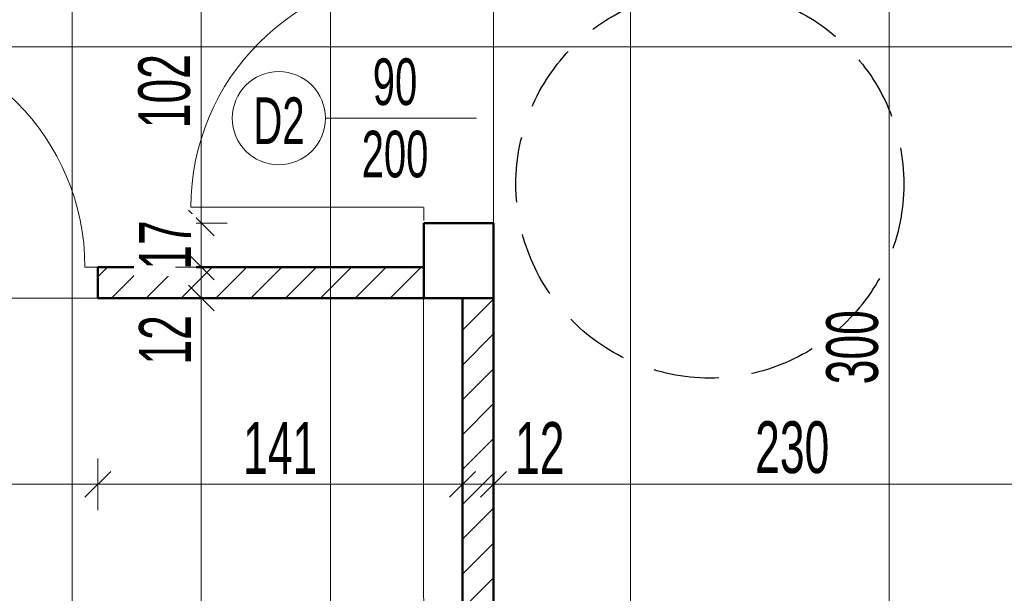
# Model space of a CAD drawing. Header units: millimetres. Extents: x 72202 to 304796, y 21658 to 519946.
# Tile 75 of 139: x 195635 to 196016, y 221339 to 221560. Entities that reach past the tile are written whole.
import ezdxf

# ---------------------------------------------------------------- set-up
doc = ezdxf.new("R2010")
doc.units = ezdxf.units.MM
doc.linetypes.add('DASHED', pattern=[19.05, 12.7, -6.35])
doc.layers.get('0').update_dxf_attribs({"color": 253})
doc.layers.get('Defpoints').update_dxf_attribs({"color": 253})
for name, color, linetype, lineweight in [('DRZWI I OKNA OPISY', 253, 'Continuous', 9), ('kreskowanie', 253, 'Continuous', 5), ('linia - gruba - projektowana', 253, 'Continuous', 50), ('linia - rzut - gruba - istn.', 253, 'Continuous', 50), ('LINIA CIENKA', 7, 'Continuous', 13), ('LINIA WYMIAROWANIE', 253, 'Continuous', 9), ('linie - kreskowanie', 253, 'Continuous', 5)]:
    doc.layers.add(name, color=color, linetype=linetype, lineweight=lineweight)
doc.layers.add('LINIA-NIE DRUKOWAĆ', color=253, linetype='Continuous', lineweight=20, plot=False)
doc.styles.get("Standard").update_dxf_attribs({"font": 'ARIALN.TTF', "width": 0.75})
doc.dimstyles.new('sebek100', dxfattribs={"dimtxt": 17, "dimasz": 10, "dimexe": 10, "dimexo": 20, "dimgap": 4, "dimtad": 1, "dimrnd": 0.5, "dimtxsty": 'Standard', "dimblk": 'OBLIQUE', "dimcen": 8, "dimclre": 1, "dimazin": 0, "dimtm": 1e-09, "dimtfac": 1, "dimtix": 1, "dimtmove": 1, "dimatfit": 3, "dimldrblk": 'zas', "dimfxl": 10, "dimfxlon": 1, "dimtolj": 2, "dimlwd": -1, "dimlwe": -1, "dimarcsym": 0})

# ---------------------------------------------------------------- blocks, each defined once
blk = doc.blocks.new('_Oblique')
at = {"color": 0, "linetype": 'ByBlock', "lineweight": -2}
blk.add_line((-0.5, -0.5), (0.5, 0.5), dxfattribs=at)
blk = doc.blocks.new('*D257')
at = {"layer": 'Defpoints', "color": 0, "lineweight": -3, "ltscale": 1.2, "transparency": 16777216}
for p in [(195765.29, 231441.87), (195765.29, 52077.93), (195793.29, 52077.93)]:
    blk.add_point(p, dxfattribs=at)
at = {"layer": 'LINIA WYMIAROWANIE', "color": 1, "ltscale": 1.2, "transparency": 16777216}
for p, q in [((195765.29, 52082.93), (195765.29, 52067.93)), ((195793.29, 52077.93), (195793.29, 52067.93))]:
    blk.add_line(p, q, dxfattribs=at)
at = {"layer": 'LINIA WYMIAROWANIE', "color": 0, "ltscale": 1.2, "transparency": 16777216}
blk.add_line((195793.29, 52077.93), (195765.29, 52077.93), dxfattribs=at)
at = {"layer": 'LINIA WYMIAROWANIE', "color": 0, "ltscale": 1.2, "transparency": 16777216, "xscale": 10, "yscale": 10, "zscale": 10, "rotation": 180}
blk.add_blockref('_Oblique', (195765.29, 52077.93), dxfattribs=at)
at = {"layer": 'LINIA WYMIAROWANIE', "color": 0, "ltscale": 1.2, "transparency": 16777216, "xscale": 10, "yscale": 10, "zscale": 10}
blk.add_blockref('_Oblique', (195793.29, 52077.93), dxfattribs=at)
at = {"layer": 'LINIA WYMIAROWANIE', "color": 0, "lineweight": -3, "ltscale": 1.2, "transparency": 16777216, "insert": (195779.29, 52091.12), "char_height": 18, "attachment_point": 5, "bg_fill": 3, "box_fill_scale": 1.1, "bg_fill_color": 256, "bg_fill_true_color": 13158600, "bg_fill_transparency": 0}
blk.add_mtext('\\A2;28', dxfattribs=at)
blk = doc.blocks.new('zas')
blk = doc.blocks.new('*D384')
at = {"layer": 'Defpoints', "color": 0, "lineweight": -3, "ltscale": 4, "transparency": 16777216}
for p in [(195565.29, 221458.85), (195665.29, 221458.85), (195665.29, 221380.85)]:
    blk.add_point(p, dxfattribs=at)
at = {"layer": 'LINIA WYMIAROWANIE', "ltscale": 4, "transparency": 16777216}
for p, q in [((195565.29, 221390.85), (195565.29, 221370.85)), ((195665.29, 221390.85), (195665.29, 221370.85))]:
    blk.add_line(p, q, dxfattribs=at)
at = {"layer": 'LINIA WYMIAROWANIE', "color": 0, "ltscale": 4, "transparency": 16777216}
blk.add_line((195565.29, 221380.85), (195665.29, 221380.85), dxfattribs=at)
at = {"layer": 'LINIA WYMIAROWANIE', "color": 0, "ltscale": 4, "transparency": 16777216, "xscale": 10, "yscale": 10, "zscale": 10, "rotation": 180}
blk.add_blockref('_Oblique', (195565.29, 221380.85), dxfattribs=at)
at = {"layer": 'LINIA WYMIAROWANIE', "color": 0, "ltscale": 4, "transparency": 16777216, "xscale": 10, "yscale": 10, "zscale": 10}
blk.add_blockref('_Oblique', (195665.29, 221380.85), dxfattribs=at)
at = {"layer": 'LINIA WYMIAROWANIE', "color": 0, "lineweight": -3, "ltscale": 4, "transparency": 16777216, "insert": (195615.29, 221395.06), "char_height": 20, "attachment_point": 5, "bg_fill": 3, "box_fill_scale": 1.1, "bg_fill_color": 256, "bg_fill_true_color": 13158600, "bg_fill_transparency": 0}
blk.add_mtext('\\A2;100', dxfattribs=at)
blk = doc.blocks.new('*D385')
at = {"layer": 'Defpoints', "color": 0, "lineweight": -3, "ltscale": 4, "transparency": 16777216}
for p in [(195665.29, 221458.85), (195806.29, 221449.13), (195806.29, 221380.85)]:
    blk.add_point(p, dxfattribs=at)
at = {"layer": 'LINIA WYMIAROWANIE', "ltscale": 4, "transparency": 16777216}
for p, q in [((195665.29, 221390.85), (195665.29, 221370.85)), ((195806.29, 221390.85), (195806.29, 221370.85))]:
    blk.add_line(p, q, dxfattribs=at)
at = {"layer": 'LINIA WYMIAROWANIE', "color": 0, "ltscale": 4, "transparency": 16777216}
blk.add_line((195665.29, 221380.85), (195806.29, 221380.85), dxfattribs=at)
at = {"layer": 'LINIA WYMIAROWANIE', "color": 0, "ltscale": 4, "transparency": 16777216, "xscale": 10, "yscale": 10, "zscale": 10, "rotation": 180}
blk.add_blockref('_Oblique', (195665.29, 221380.85), dxfattribs=at)
at = {"layer": 'LINIA WYMIAROWANIE', "color": 0, "ltscale": 4, "transparency": 16777216, "xscale": 10, "yscale": 10, "zscale": 10}
blk.add_blockref('_Oblique', (195806.29, 221380.85), dxfattribs=at)
at = {"layer": 'LINIA WYMIAROWANIE', "color": 0, "lineweight": -3, "ltscale": 4, "transparency": 16777216, "insert": (195735.79, 221394.89), "char_height": 20, "attachment_point": 5, "bg_fill": 3, "box_fill_scale": 1.1, "bg_fill_color": 256, "bg_fill_true_color": 13158600, "bg_fill_transparency": 0}
blk.add_mtext('\\A2;141', dxfattribs=at)
blk = doc.blocks.new('*D386')
at = {"layer": 'Defpoints', "color": 0, "lineweight": -3, "ltscale": 4, "transparency": 16777216}
for p in [(195806.29, 221449.13), (195818.29, 221444.19), (195818.29, 221380.85)]:
    blk.add_point(p, dxfattribs=at)
at = {"layer": 'LINIA WYMIAROWANIE', "ltscale": 4, "transparency": 16777216}
for p, q in [((195806.29, 221390.85), (195806.29, 221370.85)), ((195818.29, 221390.85), (195818.29, 221370.85))]:
    blk.add_line(p, q, dxfattribs=at)
at = {"layer": 'LINIA WYMIAROWANIE', "color": 0, "ltscale": 4, "transparency": 16777216}
blk.add_line((195806.29, 221380.85), (195818.29, 221380.85), dxfattribs=at)
at = {"layer": 'LINIA WYMIAROWANIE', "color": 0, "ltscale": 4, "transparency": 16777216, "xscale": 10, "yscale": 10, "zscale": 10, "rotation": 180}
blk.add_blockref('_Oblique', (195806.29, 221380.85), dxfattribs=at)
at = {"layer": 'LINIA WYMIAROWANIE', "color": 0, "lineweight": -3, "ltscale": 4, "transparency": 16777216, "insert": (195836.16, 221394.89), "char_height": 20, "attachment_point": 5, "bg_fill": 3, "box_fill_scale": 1.1, "bg_fill_color": 256, "bg_fill_true_color": 13158600, "bg_fill_transparency": 0}
blk.add_mtext('\\A2;12', dxfattribs=at)
at = {"layer": 'LINIA WYMIAROWANIE', "color": 0, "ltscale": 4, "transparency": 16777216, "xscale": 10, "yscale": 10, "zscale": 10}
blk.add_blockref('_Oblique', (195818.29, 221380.85), dxfattribs=at)
blk = doc.blocks.new('*D387')
at = {"layer": 'Defpoints', "color": 0, "lineweight": -3, "ltscale": 4, "transparency": 16777216}
for p in [(195818.29, 221444.3), (196049.29, 221411.85), (196049.29, 221380.85)]:
    blk.add_point(p, dxfattribs=at)
at = {"layer": 'LINIA WYMIAROWANIE', "ltscale": 4, "transparency": 16777216}
for p, q in [((195818.29, 221390.85), (195818.29, 221370.85)), ((196049.29, 221390.85), (196049.29, 221370.85))]:
    blk.add_line(p, q, dxfattribs=at)
at = {"layer": 'LINIA WYMIAROWANIE', "color": 0, "ltscale": 4, "transparency": 16777216}
blk.add_line((195818.29, 221380.85), (196049.29, 221380.85), dxfattribs=at)
at = {"layer": 'LINIA WYMIAROWANIE', "color": 0, "ltscale": 4, "transparency": 16777216, "xscale": 10, "yscale": 10, "zscale": 10, "rotation": 180}
blk.add_blockref('_Oblique', (195818.29, 221380.85), dxfattribs=at)
at = {"layer": 'LINIA WYMIAROWANIE', "color": 0, "ltscale": 4, "transparency": 16777216, "xscale": 10, "yscale": 10, "zscale": 10}
blk.add_blockref('_Oblique', (196049.29, 221380.85), dxfattribs=at)
at = {"layer": 'LINIA WYMIAROWANIE', "color": 0, "lineweight": -3, "ltscale": 4, "transparency": 16777216, "insert": (195933.79, 221395.06), "char_height": 20, "attachment_point": 5, "bg_fill": 3, "box_fill_scale": 1.1, "bg_fill_color": 256, "bg_fill_true_color": 13158600, "bg_fill_transparency": 0}
blk.add_mtext('\\A2;230', dxfattribs=at)
blk = doc.blocks.new('*D389')
at = {"layer": 'Defpoints', "color": 0, "lineweight": -3, "ltscale": 4, "transparency": 16777216}
for p in [(195806.29, 221376.52), (194828.29, 221350.11), (195806.29, 221255.85)]:
    blk.add_point(p, dxfattribs=at)
at = {"layer": 'LINIA WYMIAROWANIE', "ltscale": 4, "transparency": 16777216}
for p, q in [((194828.29, 221265.85), (194828.29, 221245.85)), ((195806.29, 221265.85), (195806.29, 221245.85))]:
    blk.add_line(p, q, dxfattribs=at)
at = {"layer": 'LINIA WYMIAROWANIE', "color": 0, "ltscale": 4, "transparency": 16777216}
blk.add_line((194828.29, 221255.85), (195806.29, 221255.85), dxfattribs=at)
at = {"layer": 'LINIA WYMIAROWANIE', "color": 0, "ltscale": 4, "transparency": 16777216, "xscale": 10, "yscale": 10, "zscale": 10, "rotation": 180}
blk.add_blockref('_Oblique', (194828.29, 221255.85), dxfattribs=at)
at = {"layer": 'LINIA WYMIAROWANIE', "color": 0, "ltscale": 4, "transparency": 16777216, "xscale": 10, "yscale": 10, "zscale": 10}
blk.add_blockref('_Oblique', (195806.29, 221255.85), dxfattribs=at)
at = {"layer": 'LINIA WYMIAROWANIE', "color": 0, "lineweight": -3, "ltscale": 4, "transparency": 16777216, "insert": (195317.29, 221270.06), "char_height": 20, "attachment_point": 5, "bg_fill": 3, "box_fill_scale": 1.1, "bg_fill_color": 256, "bg_fill_true_color": 13158600, "bg_fill_transparency": 0}
blk.add_mtext('\\A2;978', dxfattribs=at)
blk = doc.blocks.new('*D390')
at = {"layer": 'Defpoints', "color": 0, "lineweight": -3, "ltscale": 4, "transparency": 16777216}
for p in [(195806.29, 221375.61), (195818.29, 221255.85), (195818.29, 221218.85)]:
    blk.add_point(p, dxfattribs=at)
at = {"layer": 'LINIA WYMIAROWANIE', "ltscale": 4, "transparency": 16777216}
for p, q in [((195806.29, 221265.85), (195806.29, 221245.85)), ((195818.29, 221245.85), (195818.29, 221265.85))]:
    blk.add_line(p, q, dxfattribs=at)
at = {"layer": 'LINIA WYMIAROWANIE', "color": 0, "ltscale": 4, "transparency": 16777216}
blk.add_line((195806.29, 221255.85), (195818.29, 221255.85), dxfattribs=at)
at = {"layer": 'LINIA WYMIAROWANIE', "color": 0, "ltscale": 4, "transparency": 16777216, "xscale": 10, "yscale": 10, "zscale": 10}
blk.add_blockref('_Oblique', (195818.29, 221255.85), dxfattribs=at)
at = {"layer": 'LINIA WYMIAROWANIE', "color": 0, "lineweight": -3, "ltscale": 4, "transparency": 16777216, "insert": (195786.61, 221269.89), "char_height": 20, "attachment_point": 5, "bg_fill": 3, "box_fill_scale": 1.1, "bg_fill_color": 256, "bg_fill_true_color": 13158600, "bg_fill_transparency": 0}
blk.add_mtext('\\A2;12', dxfattribs=at)
at = {"layer": 'LINIA WYMIAROWANIE', "color": 0, "ltscale": 4, "transparency": 16777216, "xscale": 10, "yscale": 10, "zscale": 10, "rotation": 180}
blk.add_blockref('_Oblique', (195806.29, 221255.85), dxfattribs=at)
blk = doc.blocks.new('*D416')
at = {"layer": 'Defpoints', "color": 0, "lineweight": -3, "ltscale": 4, "transparency": 16777216}
for p in [(196026.38, 221583.85), (195964.45, 221283.85), (195971.29, 221283.85)]:
    blk.add_point(p, dxfattribs=at)
at = {"layer": 'LINIA WYMIAROWANIE', "ltscale": 4, "transparency": 16777216}
for p, q in [((195981.29, 221583.85), (195961.29, 221583.85)), ((195971.29, 221283.85), (195981.29, 221283.85))]:
    blk.add_line(p, q, dxfattribs=at)
at = {"layer": 'LINIA WYMIAROWANIE', "color": 0, "ltscale": 4, "transparency": 16777216}
blk.add_line((195971.29, 221583.85), (195971.29, 221283.85), dxfattribs=at)
at = {"layer": 'LINIA WYMIAROWANIE', "color": 0, "ltscale": 4, "transparency": 16777216, "xscale": 10, "yscale": 10, "zscale": 10}
for p, rotation in [((195971.29, 221583.85), 90), ((195971.29, 221283.85), 270)]:
    blk.add_blockref('_Oblique', p, dxfattribs=dict(at, rotation=rotation))
at = {"layer": 'LINIA WYMIAROWANIE', "color": 0, "lineweight": -3, "ltscale": 4, "transparency": 16777216, "insert": (195957.08, 221433.85), "char_height": 20, "attachment_point": 5, "rotation": 90, "bg_fill": 3, "box_fill_scale": 1.1, "bg_fill_color": 256, "bg_fill_true_color": 13158600, "bg_fill_transparency": 0}
blk.add_mtext('\\A2;300', dxfattribs=at)
blk = doc.blocks.new('*D421')
at = {"layer": 'Defpoints', "color": 0, "lineweight": -3, "ltscale": 4, "transparency": 16777216}
for p in [(195795.18, 221583.85), (195705.29, 221481.85), (195804.79, 221481.85)]:
    blk.add_point(p, dxfattribs=at)
at = {"layer": 'LINIA WYMIAROWANIE', "ltscale": 4, "transparency": 16777216}
for p, q in [((195715.29, 221583.85), (195695.29, 221583.85)), ((195715.29, 221481.85), (195695.29, 221481.85))]:
    blk.add_line(p, q, dxfattribs=at)
at = {"layer": 'LINIA WYMIAROWANIE', "color": 0, "ltscale": 4, "transparency": 16777216}
blk.add_line((195705.29, 221583.85), (195705.29, 221481.85), dxfattribs=at)
at = {"layer": 'LINIA WYMIAROWANIE', "color": 0, "ltscale": 4, "transparency": 16777216, "xscale": 10, "yscale": 10, "zscale": 10}
for p, rotation in [((195705.29, 221583.85), 90), ((195705.29, 221481.85), 270)]:
    blk.add_blockref('_Oblique', p, dxfattribs=dict(at, rotation=rotation))
at = {"layer": 'LINIA WYMIAROWANIE', "color": 0, "lineweight": -3, "ltscale": 4, "transparency": 16777216, "insert": (195691.08, 221532.85), "char_height": 20, "attachment_point": 5, "rotation": 90, "bg_fill": 3, "box_fill_scale": 1.1, "bg_fill_color": 256, "bg_fill_true_color": 13158600, "bg_fill_transparency": 0}
blk.add_mtext('\\A2;102', dxfattribs=at)
blk = doc.blocks.new('*D422')
at = {"layer": 'Defpoints', "color": 0, "lineweight": -3, "ltscale": 4, "transparency": 16777216}
for p in [(195804.79, 221481.85), (195705.29, 221464.85), (195731.62, 221464.85)]:
    blk.add_point(p, dxfattribs=at)
at = {"layer": 'LINIA WYMIAROWANIE', "color": 0, "ltscale": 4, "transparency": 16777216}
for p, q in [((195705.29, 221481.85), (195705.29, 221491.85)), ((195705.29, 221481.85), (195705.29, 221464.85)), ((195705.29, 221464.85), (195705.29, 221454.85))]:
    blk.add_line(p, q, dxfattribs=at)
at = {"layer": 'LINIA WYMIAROWANIE', "ltscale": 4, "transparency": 16777216}
for p, q in [((195715.29, 221481.85), (195695.29, 221481.85)), ((195711.62, 221464.85), (195695.29, 221464.85))]:
    blk.add_line(p, q, dxfattribs=at)
at = {"layer": 'LINIA WYMIAROWANIE', "color": 0, "ltscale": 4, "transparency": 16777216, "xscale": 10, "yscale": 10, "zscale": 10}
for p, rotation in [((195705.29, 221481.85), 270), ((195705.29, 221464.85), 90)]:
    blk.add_blockref('_Oblique', p, dxfattribs=dict(at, rotation=rotation))
at = {"layer": 'LINIA WYMIAROWANIE', "color": 0, "lineweight": -3, "ltscale": 4, "transparency": 16777216, "insert": (195691.25, 221473.35), "char_height": 20, "attachment_point": 5, "rotation": 90, "bg_fill": 3, "box_fill_scale": 1.1, "bg_fill_color": 256, "bg_fill_true_color": 13158600, "bg_fill_transparency": 0}
blk.add_mtext('\\A2;17', dxfattribs=at)
blk = doc.blocks.new('*D423')
at = {"layer": 'Defpoints', "color": 0, "lineweight": -3, "ltscale": 4, "transparency": 16777216}
for p in [(195731.62, 221464.85), (195705.29, 221452.85), (195748.55, 221452.85)]:
    blk.add_point(p, dxfattribs=at)
at = {"layer": 'LINIA WYMIAROWANIE', "ltscale": 4, "transparency": 16777216}
for p, q in [((195711.62, 221464.85), (195695.29, 221464.85)), ((195715.29, 221452.85), (195695.29, 221452.85))]:
    blk.add_line(p, q, dxfattribs=at)
at = {"layer": 'LINIA WYMIAROWANIE', "color": 0, "ltscale": 4, "transparency": 16777216}
blk.add_line((195705.29, 221464.85), (195705.29, 221452.85), dxfattribs=at)
at = {"layer": 'LINIA WYMIAROWANIE', "color": 0, "ltscale": 4, "transparency": 16777216, "xscale": 10, "yscale": 10, "zscale": 10, "rotation": 90}
blk.add_blockref('_Oblique', (195705.29, 221464.85), dxfattribs=at)
at = {"layer": 'LINIA WYMIAROWANIE', "color": 0, "lineweight": -3, "ltscale": 4, "transparency": 16777216, "insert": (195691.25, 221436.66), "char_height": 20, "attachment_point": 5, "rotation": 90, "bg_fill": 3, "box_fill_scale": 1.1, "bg_fill_color": 256, "bg_fill_true_color": 13158600, "bg_fill_transparency": 0}
blk.add_mtext('\\A2;12', dxfattribs=at)
at = {"layer": 'LINIA WYMIAROWANIE', "color": 0, "ltscale": 4, "transparency": 16777216, "xscale": 10, "yscale": 10, "zscale": 10, "rotation": 270}
blk.add_blockref('_Oblique', (195705.29, 221452.85), dxfattribs=at)
blk = doc.blocks.new('*D424')
at = {"layer": 'Defpoints', "color": 0, "lineweight": -3, "ltscale": 4, "transparency": 16777216}
for p in [(195748.55, 221452.85), (195705.29, 221150.85), (195735.08, 221150.85)]:
    blk.add_point(p, dxfattribs=at)
at = {"layer": 'LINIA WYMIAROWANIE', "ltscale": 4, "transparency": 16777216}
for p, q in [((195715.29, 221452.85), (195695.29, 221452.85)), ((195715.08, 221150.85), (195695.29, 221150.85))]:
    blk.add_line(p, q, dxfattribs=at)
at = {"layer": 'LINIA WYMIAROWANIE', "color": 0, "ltscale": 4, "transparency": 16777216}
blk.add_line((195705.29, 221452.85), (195705.29, 221150.85), dxfattribs=at)
at = {"layer": 'LINIA WYMIAROWANIE', "color": 0, "ltscale": 4, "transparency": 16777216, "xscale": 10, "yscale": 10, "zscale": 10}
for p, rotation in [((195705.29, 221452.85), 90), ((195705.29, 221150.85), 270)]:
    blk.add_blockref('_Oblique', p, dxfattribs=dict(at, rotation=rotation))
at = {"layer": 'LINIA WYMIAROWANIE', "color": 0, "lineweight": -3, "ltscale": 4, "transparency": 16777216, "insert": (195691.08, 221301.85), "char_height": 20, "attachment_point": 5, "rotation": 90, "bg_fill": 3, "box_fill_scale": 1.1, "bg_fill_color": 256, "bg_fill_true_color": 13158600, "bg_fill_transparency": 0}
blk.add_mtext('\\A2;302', dxfattribs=at)

msp = doc.modelspace()

# ---------------------------------------------------------------- hatches: boundary and pattern name
at = {"layer": 'kreskowanie'}
h = msp.add_hatch(dxfattribs=at)
h.set_pattern_fill('ANSI31', color=256, scale=3)
h.paths.add_polyline_path([(195806.273, 221255.846), (195818.273, 221255.846), (195818.273, 221305.846), (195806.273, 221305.846)])
h.paths.add_polyline_path([(195806.273, 221228.846), (195818.273, 221228.846), (195818.273, 221255.846), (195806.273, 221255.846)])
h.paths.add_polyline_path([(195665.292, 221464.846), (195665.292, 221452.846), (195791.262, 221452.846), (195791.262, 221454.846), (195791.274, 221464.846)])
h = msp.add_hatch(dxfattribs=at)
h.set_pattern_fill('ANSI31', color=256, scale=3)
h.paths.add_polyline_path([(195806.292, 221305.846), (195818.292, 221305.846), (195818.292, 221452.846), (195806.292, 221452.846)])

# ---------------------------------------------------------------- linework, layer by layer
at = {"layer": 'DRZWI I OKNA OPISY'}
msp.add_circle((195735.259, 221522.395), 18, dxfattribs=at)
at = {"layer": 'linia - gruba - projektowana'}
for p, q in [((195791.292, 221452.846), (195791.292, 221481.846)), ((195791.292, 221481.846), (195818.292, 221481.846)), ((195818.292, 221452.846), (195818.292, 221481.846)), ((195791.292, 221452.846), (195818.292, 221452.846))]:
    msp.add_line(p, q, dxfattribs=at)
at = {"layer": 'linia - rzut - gruba - istn.', "color": 7, "ltscale": 1.2}
for p, q in [((195665.292, 221452.846), (195665.292, 221464.846)), ((195791.292, 221464.846), (195665.292, 221464.846)), ((195791.292, 221452.846), (195665.292, 221452.846)), ((195806.292, 221228.847), (195806.292, 221452.847)), ((195818.292, 221228.847), (195818.292, 221452.847))]:
    msp.add_line(p, q, dxfattribs=at)
at = {"layer": 'LINIA CIENKA'}
for p, q in [((195791.262, 221487.937), (195701.262, 221487.937)), ((195791.292, 221487.846), (195791.292, 221482.846)), ((195665.292, 221464.846), (195660.292, 221464.846))]:
    msp.add_line(p, q, dxfattribs=at)
for centre, start, end in [((195791.262, 221487.937), 90, 180), ((195570.292, 221464.846), 0, 90)]:
    msp.add_arc(centre, 90, start, end, dxfattribs=at)
at = {"layer": 'LINIA-NIE DRUKOWAĆ'}
msp.add_line((196350.292, 221550.024), (194608.852, 221550.024), dxfattribs=at)
for points in [[(195818.292, 221783.846), (195818.292, 221218.846), (195844.292, 221218.846), (195844.292, 221166.846), (195844.292, 221150.846), (196274.292, 221150.846), (196274.292, 221176.846), (196338.292, 221176.846), (196338.292, 221783.846), (195818.292, 221783.846)], [(195818.292, 221219.755), (195818.262, 221583.846), (196049.292, 221583.846), (196049.292, 221411.846), (196338.284, 221411.846), (196338.314, 221176.846), (196274.314, 221176.846), (196274.314, 221150.846), (195847.292, 221150.846), (195844.292, 221150.846), (195844.292, 221218.846), (195818.292, 221218.846)], [(195791.262, 221454.755), (195791.292, 221218.846), (195765.292, 221218.846), (195765.292, 221150.846), (194828.292, 221150.846), (194828.292, 221483.846), (195543.292, 221483.846), (195543.292, 221452.755), (195791.262, 221452.755)], [(194483.292, 221380.846), (196350.292, 221380.846)]]:
    msp.add_lwpolyline(points, dxfattribs=at)

# ---------------------------------------------------------------- texts
at = {"layer": 'DRZWI I OKNA OPISY', "insert": (195735.345, 221521.43), "char_height": 18, "width": 130, "attachment_point": 5, "rotation": 0}
msp.add_mtext('D2 ', dxfattribs=at)

# ---------------------------------------------------------------- next in the draw order: dimensions: what is measured, and where the dimension line sits
at = {"layer": 'LINIA WYMIAROWANIE', "lineweight": -3, "ltscale": 1.2}
dim = msp.add_linear_dim(base=(195765.292, 52077.926), p1=(195793.292, 52077.926), p2=(195765.292, 231441.874), dimstyle='sebek100', override={"dimtxt": 18, "dimrnd": 0, "dimfxl": 5, "dimtfill": 1, "dimarcsym": 2}, dxfattribs=at)
dim.commit()
dim.dimension.update_dxf_attribs({"geometry": '*D257', "text_midpoint": (195779.292, 52091.116)})
at = {"layer": 'LINIA WYMIAROWANIE', "lineweight": -3, "ltscale": 4}
dim = msp.add_linear_dim(base=(195665.292, 221380.846), p1=(195565.292, 221458.846), p2=(195665.292, 221458.846), dimstyle='sebek100', override={"dimtxt": 20, "dimrnd": 0, "dimclre": 256, "dimtfill": 1, "dimarcsym": 2}, dxfattribs=at)
dim.commit()
dim.dimension.update_dxf_attribs({"geometry": '*D384', "text_midpoint": (195615.292, 221395.057)})

# ---------------------------------------------------------------- next in the draw order: linework, layer by layer
at = {"layer": 'DRZWI I OKNA OPISY'}
msp.add_line((195753.259, 221522.395), (195811.686, 221522.395), dxfattribs=at)

# ---------------------------------------------------------------- next in the draw order: texts
at = {"layer": 'DRZWI I OKNA OPISY', "char_height": 18, "width": 130, "attachment_point": 5, "rotation": 0}
for s, insert in [('90', (195780.198, 221536.371)), ('200', (195780.198, 221508.409))]:
    msp.add_mtext(s, dxfattribs=dict(at, insert=insert))

# ---------------------------------------------------------------- next in the draw order: dimensions: what is measured, and where the dimension line sits
at = {"layer": 'LINIA WYMIAROWANIE', "lineweight": -3, "ltscale": 4}
dim = msp.add_linear_dim(base=(195806.292, 221380.846), p1=(195665.292, 221458.846), p2=(195806.292, 221449.127), dimstyle='sebek100', override={"dimtxt": 20, "dimrnd": 0, "dimclre": 256, "dimtfill": 1, "dimarcsym": 2}, dxfattribs=at)
dim.commit()
dim.dimension.update_dxf_attribs({"geometry": '*D385', "text_midpoint": (195735.792, 221394.887)})

# ---------------------------------------------------------------- next in the draw order: dimensions: what is measured, and where the dimension line sits
dim = msp.add_linear_dim(base=(195818.292, 221380.846), p1=(195806.292, 221449.127), p2=(195818.292, 221444.19), dimstyle='sebek100', override={"dimtxt": 20, "dimrnd": 0, "dimclre": 256, "dimtfill": 1, "dimarcsym": 2}, dxfattribs=at)
dim.commit()
dim.dimension.update_dxf_attribs({"geometry": '*D386', "text_midpoint": (195836.161, 221380.846), "dimtype": 160})

# ---------------------------------------------------------------- next in the draw order: dimensions: what is measured, and where the dimension line sits
dim = msp.add_linear_dim(base=(196049.292, 221380.846), p1=(195818.287, 221444.302), p2=(196049.292, 221411.846), text='230', dimstyle='sebek100', override={"dimtxt": 20, "dimrnd": 0, "dimclre": 256, "dimtfill": 1, "dimarcsym": 2}, dxfattribs=at)
dim.commit()
dim.dimension.update_dxf_attribs({"geometry": '*D387', "text_midpoint": (195933.79, 221395.057)})
dim = msp.add_linear_dim(base=(195806.292, 221255.846), p1=(194828.292, 221350.109), p2=(195806.292, 221376.516), dimstyle='sebek100', override={"dimtxt": 20, "dimrnd": 0, "dimclre": 256, "dimtfill": 1, "dimarcsym": 2}, dxfattribs=at)
dim.commit()
dim.dimension.update_dxf_attribs({"geometry": '*D389', "text_midpoint": (195317.292, 221270.057)})

# ---------------------------------------------------------------- next in the draw order: linework, layer by layer
at = {"layer": 'LINIA-NIE DRUKOWAĆ'}
for p, q in [((195705.292, 221020.846), (195705.292, 222419.612)), ((195755.292, 221020.846), (195755.292, 222419.612)), ((195971.292, 221020.846), (195971.292, 222419.612)), ((195655.292, 221020.846), (195655.292, 222362.46)), ((195871.292, 221020.846), (195871.292, 222362.46))]:
    msp.add_line(p, q, dxfattribs=at)

# ---------------------------------------------------------------- next in the draw order: dimensions: what is measured, and where the dimension line sits
at = {"layer": 'LINIA WYMIAROWANIE', "lineweight": -3, "ltscale": 4}
dim = msp.add_linear_dim(base=(195818.292, 221255.846), p1=(195806.292, 221375.607), p2=(195818.292, 221218.846), dimstyle='sebek100', override={"dimtxt": 20, "dimrnd": 0, "dimclre": 256, "dimtfill": 1, "dimarcsym": 2}, dxfattribs=at)
dim.commit()
dim.dimension.update_dxf_attribs({"geometry": '*D390', "text_midpoint": (195786.607, 221255.846), "dimtype": 160})

# ---------------------------------------------------------------- next in the draw order: dimensions: what is measured, and where the dimension line sits
for base, p1, p2, picture, middle in [((195705.292, 221481.846), (195795.18, 221583.846), (195804.792, 221481.846), '*D421', (195691.081, 221532.846)), ((195971.292, 221283.846), (196026.381, 221583.846), (195964.448, 221283.846), '*D416', (195957.081, 221433.846))]:
    dim = msp.add_linear_dim(base=base, p1=p1, p2=p2, angle=90, dimstyle='sebek100', override={"dimtxt": 20, "dimrnd": 0, "dimclre": 256, "dimtfill": 1, "dimarcsym": 2}, dxfattribs=at)
    dim.commit()
    dim.dimension.update_dxf_attribs({"geometry": picture, "text_midpoint": middle})

# ---------------------------------------------------------------- next in the draw order: linework, layer by layer
at = {"layer": 'linie - kreskowanie', "linetype": 'DASHED', "lineweight": -3, "ltscale": 2}
msp.add_circle((195901.949, 221496.92), 75, dxfattribs=at)

# ---------------------------------------------------------------- next in the draw order: dimensions: what is measured, and where the dimension line sits
at = {"layer": 'LINIA WYMIAROWANIE', "lineweight": -3, "ltscale": 4}
dim = msp.add_linear_dim(base=(195705.292, 221464.846), p1=(195804.792, 221481.846), p2=(195731.625, 221464.846), angle=90, dimstyle='sebek100', override={"dimtxt": 20, "dimrnd": 0, "dimclre": 256, "dimtfill": 1, "dimarcsym": 2}, dxfattribs=at)
dim.commit()
dim.dimension.update_dxf_attribs({"geometry": '*D422', "text_midpoint": (195691.251, 221473.346)})

# ---------------------------------------------------------------- next in the draw order: dimensions: what is measured, and where the dimension line sits
dim = msp.add_linear_dim(base=(195705.292, 221452.846), p1=(195731.625, 221464.846), p2=(195748.554, 221452.846), angle=90, dimstyle='sebek100', override={"dimtxt": 20, "dimrnd": 0, "dimclre": 256, "dimtfill": 1, "dimarcsym": 2}, dxfattribs=at)
dim.commit()
dim.dimension.update_dxf_attribs({"geometry": '*D423', "text_midpoint": (195705.292, 221436.665), "dimtype": 160})

# ---------------------------------------------------------------- next in the draw order: dimensions: what is measured, and where the dimension line sits
dim = msp.add_linear_dim(base=(195705.292, 221150.846), p1=(195748.554, 221452.846), p2=(195735.078, 221150.846), angle=90, dimstyle='sebek100', override={"dimtxt": 20, "dimrnd": 0, "dimclre": 256, "dimtfill": 1, "dimarcsym": 2}, dxfattribs=at)
dim.commit()
dim.dimension.update_dxf_attribs({"geometry": '*D424', "text_midpoint": (195691.081, 221301.846)})

doc.saveas('drawing.dxf')
